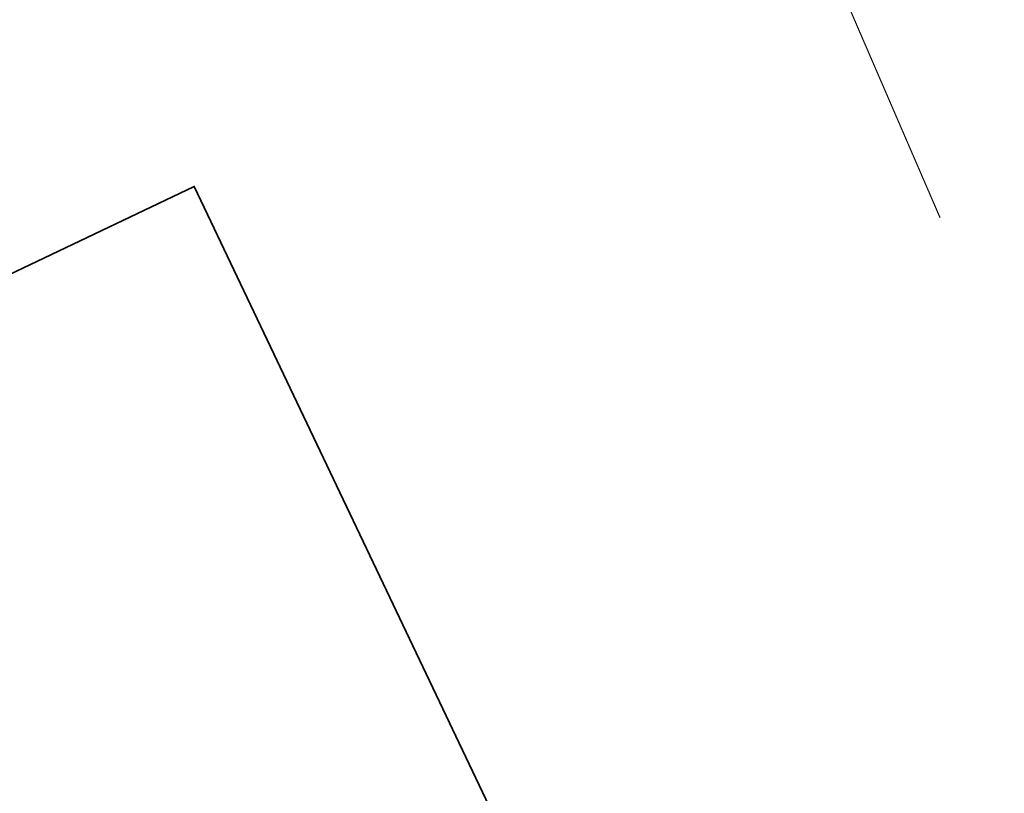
# Model space of a CAD drawing. Header units: metres. Extents: x 163543 to 168130, y 402678 to 405437.
# Tile 123 of 256: x 164752 to 164793, y 403504 to 403537. Entities that reach past the tile are written whole.
import ezdxf

# ---------------------------------------------------------------- set-up
doc = ezdxf.new("R2010")
doc.units = ezdxf.units.M
doc.linetypes.add('X-CA190022.004-UO-TXT_Tekst 1op200$0$AL-TEKENBLADGRENS', pattern=[11.5, 2.5, -1.5, 1, -1.5, 1, -1.5, 2.5])
for name, color, linetype, lineweight in [('X-CA190022.004-UO-BGT_Ondergrond$0$GE_401_OTDErf_Vlak_GEM', 253, 'Continuous', 9), ('X-CA190022.004-UO-BGT_Ondergrond$0$GE_601_PNDgrondvlakpand_Vlak_MV_GEM', 34, 'Continuous', 35), ('X-CA190022.004-UO-TXT_Tekst 1op200$0$X-XX-AL-TEKENBLADGRENS-G', 7, 'X-CA190022.004-UO-TXT_Tekst 1op200$0$AL-TEKENBLADGRENS', 35)]:
    doc.layers.add(name, color=color, linetype=linetype, lineweight=lineweight)

msp = doc.modelspace()

# ---------------------------------------------------------------- linework, layer by layer
at = {"layer": 'X-CA190022.004-UO-BGT_Ondergrond$0$GE_401_OTDErf_Vlak_GEM', "flags": 128}
msp.add_lwpolyline([(164714.88, 403481.16), (164704.03, 403503.93), (164759.12, 403530.17), (164800.18, 403443.96)], dxfattribs=at)
at = {"layer": 'X-CA190022.004-UO-BGT_Ondergrond$0$GE_601_PNDgrondvlakpand_Vlak_MV_GEM', "flags": 128}
msp.add_lwpolyline([(164714.88, 403481.16), (164704.03, 403503.93), (164759.12, 403530.17), (164800.18, 403443.96)], dxfattribs=at)
at = {"layer": 'X-CA190022.004-UO-TXT_Tekst 1op200$0$X-XX-AL-TEKENBLADGRENS-G', "const_width": 0.05, "flags": 128}
msp.add_lwpolyline([(164790.767, 403528.837), (164770.285, 403576.174)], dxfattribs=at)

doc.saveas('drawing.dxf')
